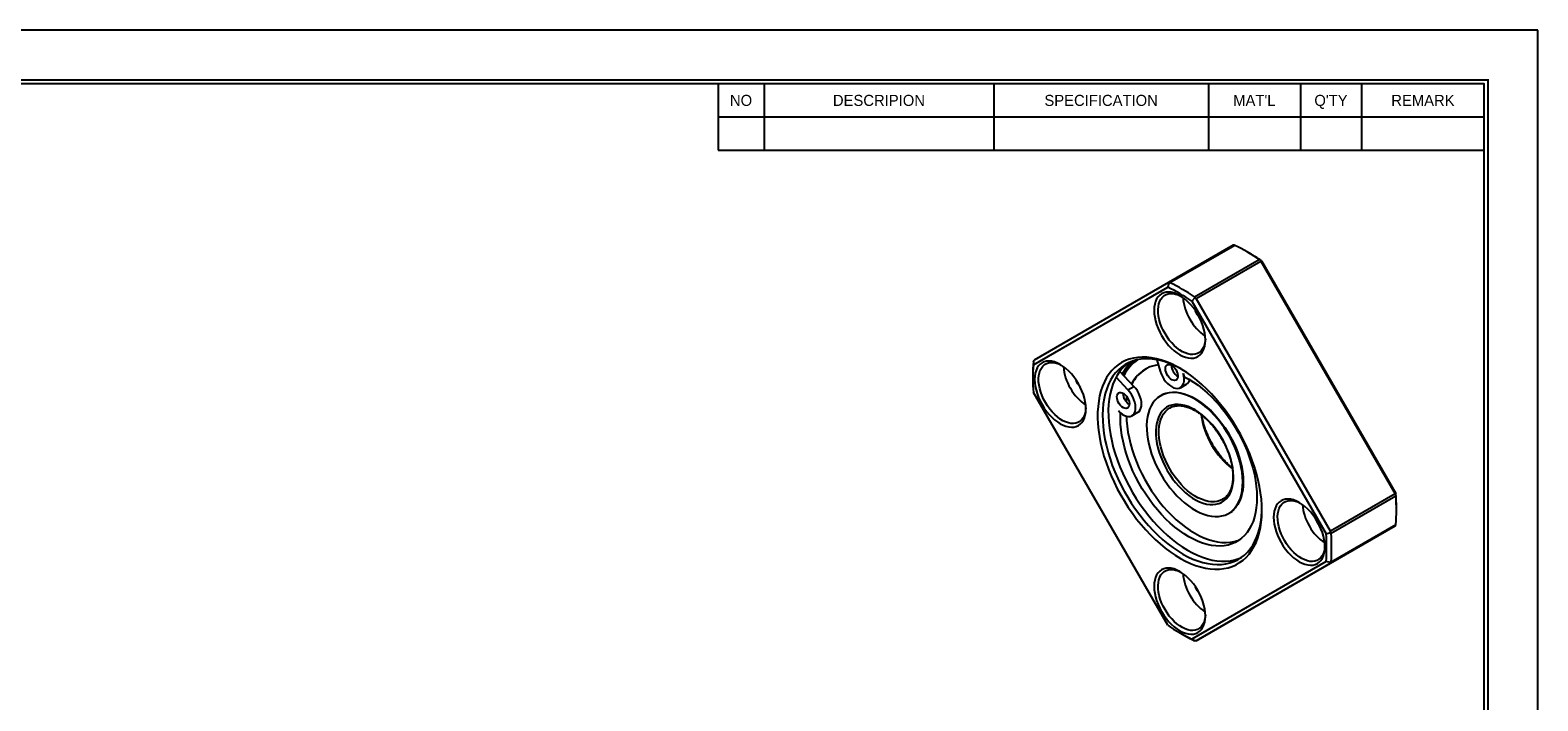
# Model space of a CAD drawing. Header units: millimetres. Extents: x 0 to 323, y 0 to 228.
# Tile 3 of 3: x 109 to 323, y 133 to 228. Entities that reach past the tile are written whole.
import ezdxf
from ezdxf.enums import TextEntityAlignment as Align

# ---------------------------------------------------------------- set-up
doc = ezdxf.new("R2010")
doc.units = ezdxf.units.MM
doc.layers.add('L1', color=7, linetype='CONTINUOUS')
doc.layers.add('OUTLINE', color=7, linetype='CONTINUOUS')

# ---------------------------------------------------------------- blocks, each defined once
blk = doc.blocks.new('표제란')
at = {"layer": 'L1', "color": 0}
for p, q in [((297, 210), (0, 210)), ((297, 0), (297, 210))]:
    blk.add_line(p, q, dxfattribs=at)
at = {"layer": 'L1'}
for p, q in [((190, 203), (190, 194.34)), ((196, 203), (196, 194.34)), ((226, 203), (226, 194.34)), ((254, 203), (254, 194.34)), ((266, 203), (266, 194.34)), ((274, 203), (274, 194.34)), ((190, 198.67), (290, 198.67)), ((190, 194.34), (290, 194.34))]:
    blk.add_line(p, q, dxfattribs=at)
at = {"layer": 'L1', "const_width": 0.25}
blk.add_lwpolyline([(290.5, 6.5), (290.5, 203.5), (10, 203.5), (10, 6.5)], close=True, dxfattribs=at)
at = {"layer": 'L1'}
blk.add_lwpolyline([(290, 7), (290, 203), (10.5, 203), (10.5, 7)], close=True, dxfattribs=at)
for s, p in [('NO', (193, 200.83)), ('DESCRIPION', (211, 200.83)), ('SPECIFICATION', (240, 200.83)), ("MAT'L", (260, 200.83)), ("Q'TY", (270, 200.83)), ('REMARK', (282, 200.83))]:
    blk.add_text(s, height=1.444, dxfattribs=at).set_placement(p, align=Align.MIDDLE_CENTER)
for tag, p in [('필렛', (179.25, 10.9)), ('모따기', (179.25, 8.3))]:
    blk.add_attdef(tag, text='', height=1.15, dxfattribs=at).set_placement(p, align=Align.MIDDLE_LEFT)
at = {"layer": 'OUTLINE', "ltscale": 0.5}
for tag, p, height in [('TITLE', (237.17, 24.41), 2.5), ('도번', (251.18, 15.64), 2.5), ('SCALE', (253.78, 9.55), 1.2), ('DATE', (277.02, 9.51), 1.2)]:
    blk.add_attdef(tag, p, '', height=height, dxfattribs=at)

msp = doc.modelspace()

# ---------------------------------------------------------------- linework, layer by layer
at = {"layer": 'OUTLINE'}
for p, q in [((279.8329, 197.8982), (270.6406, 192.5916)), ((280.0539, 197.8888), (270.8616, 192.5822)), ((279.9848, 197.9177), (279.8329, 197.8982)), ((282.1505, 196.7609), (281.7969, 196.9651)), ((274.3408, 190.5737), (283.5331, 195.8803)), ((274.5618, 190.3279), (283.7542, 195.6345)), ((283.7542, 195.6345), (283.6859, 195.7811)), ((283.7542, 195.6345), (302.8329, 162.5891)), ((283.8577, 195.6942), (302.9365, 162.6489)), ((251.4582, 180.9369), (270.537, 191.9544)), ((270.6406, 192.5916), (251.5618, 181.574)), ((270.7088, 192.5628), (270.537, 191.9544)), ((270.6406, 192.5916), (270.7088, 192.5628)), ((274.4099, 190.4262), (273.9582, 189.9794)), ((273.9582, 189.9794), (293.037, 156.934)), ((274.4099, 190.4262), (274.5618, 190.3279)), ((293.6406, 157.2825), (274.5618, 190.3279)), ((251.469, 181.4522), (251.4582, 180.9369)), ((251.469, 181.4522), (251.5618, 181.574)), ((265.7383, 177.848), (263.7255, 179.9728)), ((265.4625, 181.3048), (265.6532, 181.486)), ((268.9823, 181.6316), (269.4668, 180.0012)), ((271.065, 180.8681), (271.0974, 180.8626)), ((251.388, 179.4104), (251.388, 179.0021)), ((264.8898, 177.3581), (263.1979, 179.1441)), ((264.8898, 177.3581), (265.7383, 177.848)), ((272.3499, 177.6745), (273.1985, 178.1643)), ((272.7332, 179.678), (272.8651, 179.2341)), ((270.537, 143.9408), (251.4582, 176.9862)), ((269.6175, 176.5843), (269.5443, 176.5421)), ((269.9426, 176.7559), (269.8367, 176.7109)), ((263.8552, 174.0312), (263.5368, 174.3673)), ((263.8552, 174.0312), (263.8836, 174.0475)), ((265.4632, 173.6976), (266.3117, 174.1874)), ((302.8329, 162.5891), (293.6406, 157.2825)), ((302.9353, 162.2748), (293.7429, 156.9682)), ((302.9257, 162.4567), (302.8329, 162.5891)), ((303.0067, 160.2247), (303.0067, 160.6329)), ((279.1935, 159.8273), (279.2667, 159.8696)), ((279.4867, 159.9966), (279.725, 160.1502)), ((302.8329, 158.061), (283.7542, 147.0435)), ((293.037, 156.934), (293.6497, 157.1018)), ((293.6406, 152.7544), (302.8329, 158.061)), ((293.6497, 157.1018), (293.6406, 157.2825)), ((293.7429, 152.9505), (302.9353, 158.2571)), ((302.8329, 158.061), (302.9257, 158.1828)), ((293.037, 152.9833), (273.9582, 141.9658)), ((274.5618, 141.7369), (293.6406, 152.7544)), ((293.6497, 152.8279), (293.037, 152.9833)), ((293.6497, 152.8279), (293.6406, 152.7544)), ((283.7542, 147.0435), (274.5618, 141.7369)), ((272.2442, 142.8741), (272.5978, 142.67)), ((274.4099, 141.7174), (273.9582, 141.9658)), ((274.5618, 141.7369), (274.4099, 141.7174))]:
    msp.add_line(p, q, dxfattribs=at)
at = {"layer": 'OUTLINE', "flags": 128}
for points in [[(274.8226, 188.0441), (274.5181, 188.5341), (274.185, 188.9992), (273.8276, 189.4336), (273.4503, 189.8319), (273.0579, 190.189), (272.6553, 190.5004), (272.2476, 190.7622), (271.8399, 190.9711), (271.4373, 191.1246), (271.0449, 191.2205), (270.6676, 191.2579), (270.3102, 191.2361), (269.9771, 191.1555), (269.6726, 191.017), (269.4005, 190.8225), (269.1642, 190.5743), (268.9667, 190.2756), (268.8104, 189.9302), (268.6974, 189.5423), (268.629, 189.1169), (268.6061, 188.6593), (268.629, 188.1753), (268.6974, 187.6709), (268.8104, 187.1525), (268.9667, 186.6266), (269.1642, 186.0998), (269.4005, 185.5788), (269.6726, 185.0701), (269.9771, 184.5801), (270.3102, 184.115), (270.6676, 183.6805), (271.0449, 183.2823), (271.4373, 182.9252), (271.8399, 182.6138), (272.2476, 182.352), (272.6553, 182.143), (273.0579, 181.9896), (273.4503, 181.8936), (273.8276, 181.8563), (274.185, 181.8781), (274.5181, 181.9587), (274.8226, 182.0971), (275.0947, 182.2917), (275.331, 182.5398), (275.5285, 182.8385), (275.6848, 183.184), (275.7978, 183.5719), (275.8662, 183.9973), (275.8891, 184.4549), (275.8662, 184.9389), (275.7978, 185.4433), (275.6848, 185.9617), (275.5285, 186.4876), (275.331, 187.0143), (275.0947, 187.5354), (274.8226, 188.0441)], [(270.1554, 185.3488), (269.8957, 185.8357), (269.6717, 186.3345), (269.4863, 186.8385), (269.3421, 187.3409), (269.241, 187.8349), (269.1844, 188.3139), (269.1731, 188.7713), (269.2071, 189.201), (269.2861, 189.5971), (269.4089, 189.9543), (269.574, 190.2678), (269.7791, 190.5333), (270.0213, 190.7473), (270.2975, 190.9067), (270.6039, 191.0096), (270.9363, 191.0545), (271.2903, 191.0408), (271.6611, 190.9686), (272.0436, 190.839), (272.3924, 190.6753)], [(274.766, 188.0107), (274.5786, 188.3722), (274.4921, 188.5728)], [(275.1156, 187.4927), (274.9854, 187.6677), (274.766, 188.0107)], [(275.8863, 184.6243), (275.8537, 184.2397), (275.7747, 183.8436), (275.6518, 183.4864), (275.4868, 183.1729), (275.2817, 182.9074), (275.0395, 182.6934), (274.7633, 182.5339), (274.4569, 182.4311), (274.1245, 182.3862), (273.7705, 182.3999), (273.3997, 182.4721), (273.0172, 182.6017), (272.6281, 182.787), (272.2377, 183.0255), (271.8512, 183.314), (271.4739, 183.6485), (271.1109, 184.0246), (270.7671, 184.4371), (270.4472, 184.8805), (270.1554, 185.3488)], [(263.9976, 181.2495), (263.5007, 180.9257), (263.0376, 180.5478), (262.6101, 180.1174), (262.2199, 179.6361), (261.8685, 179.1057), (261.5573, 178.5284), (261.2874, 177.9062), (261.0599, 177.2418), (260.8757, 176.5375), (260.7356, 175.7962), (260.6399, 175.0208), (260.5892, 174.2141), (260.5835, 173.3794), (260.623, 172.5198), (260.7074, 171.6387), (260.8366, 170.7396), (261.0098, 169.8258), (261.2265, 168.9009), (261.4859, 167.9685), (261.7869, 167.0322), (262.1284, 166.0956), (262.509, 165.1624), (262.9273, 164.2361), (263.3816, 163.3204), (263.8703, 162.4187), (264.3914, 161.5347), (264.9428, 160.6716), (265.5225, 159.8328), (266.1283, 159.0216), (266.7577, 158.2411), (267.4083, 157.4944), (268.0777, 156.7843), (268.7632, 156.1135), (269.4622, 155.4847), (270.172, 154.9003), (270.8898, 154.3626), (271.6128, 153.8736), (272.3383, 153.4352), (273.0635, 153.0492), (273.7855, 152.7169), (274.5015, 152.4398), (275.2089, 152.2189), (275.9047, 152.0549), (276.5864, 151.9487), (277.2514, 151.9005), (277.897, 151.9106), (278.5207, 151.9789), (279.1201, 152.1052), (279.693, 152.2889), (280.237, 152.5294), (280.7502, 152.8258), (281.2304, 153.1768), (281.6759, 153.5811), (282.085, 154.0372), (282.4559, 154.5433), (282.7874, 155.0974), (283.0781, 155.6975), (283.3269, 156.3411), (283.5328, 157.0257), (283.6951, 157.7489), (283.8131, 158.5076), (283.8863, 159.2991), (283.9145, 160.1202), (283.8976, 160.9677), (283.8356, 161.8385), (283.7288, 162.729), (283.5775, 163.6359), (283.3824, 164.5557), (283.1443, 165.4848), (282.864, 166.4196), (282.5426, 167.3565), (282.1813, 168.2919), (281.7817, 169.2221), (281.3451, 170.1435), (280.8734, 171.0526), (280.3683, 171.9459), (279.8318, 172.8199), (279.2659, 173.6713), (278.6729, 174.4967), (278.055, 175.2929), (277.4147, 176.0569), (276.7544, 176.7856), (276.0766, 177.4764), (275.384, 178.1265), (274.6793, 178.7334), (273.9652, 179.2947), (273.2444, 179.8083), (272.5198, 180.2723), (271.7941, 180.6847), (271.0702, 181.044), (270.3508, 181.3488), (269.6388, 181.598), (268.9368, 181.7905), (268.2477, 181.9256), (267.574, 182.0029), (266.9185, 182.0219), (266.2835, 181.9827), (265.6716, 181.8854), (265.0852, 181.7303), (264.5265, 181.5181), (263.9976, 181.2495)], [(257.852, 178.244), (257.5475, 178.734), (257.2145, 179.1991), (256.857, 179.6336), (256.4798, 180.0318), (256.0874, 180.3889), (255.6848, 180.7003), (255.277, 180.9621), (254.8693, 181.1711), (254.4667, 181.3245), (254.0743, 181.4205), (253.697, 181.4578), (253.3396, 181.436), (253.0066, 181.3554), (252.7021, 181.217), (252.43, 181.0224), (252.1937, 180.7743), (251.9961, 180.4756), (251.8399, 180.1301), (251.7268, 179.7422), (251.6584, 179.3168), (251.6355, 178.8592), (251.6584, 178.3752), (251.7268, 177.8708), (251.8399, 177.3524), (251.9961, 176.8265), (252.1937, 176.2997), (252.43, 175.7787), (252.7021, 175.27), (253.0066, 174.78), (253.3396, 174.3149), (253.697, 173.8804), (254.0743, 173.4822), (254.4667, 173.1251), (254.8693, 172.8137), (255.277, 172.5519), (255.6848, 172.343), (256.0874, 172.1895), (256.4798, 172.0935), (256.857, 172.0562), (257.2145, 172.078), (257.5475, 172.1586), (257.852, 172.297), (258.1241, 172.4916), (258.3604, 172.7398), (258.558, 173.0384), (258.7142, 173.3839), (258.8273, 173.7718), (258.8957, 174.1972), (258.9186, 174.6548), (258.8957, 175.1388), (258.8273, 175.6432), (258.7142, 176.1616), (258.558, 176.6875), (258.3604, 177.2143), (258.1241, 177.7353), (257.852, 178.244)], [(253.1848, 175.5488), (252.9252, 176.0356), (252.7011, 176.5344), (252.5158, 177.0384), (252.3716, 177.5408), (252.2705, 178.0349), (252.2139, 178.5138), (252.2025, 178.9712), (252.2365, 179.4009), (252.3155, 179.797), (252.4384, 180.1542), (252.6034, 180.4677), (252.8085, 180.7332), (253.0508, 180.9472), (253.3269, 181.1067), (253.6333, 181.2095), (253.9658, 181.2544), (254.3198, 181.2407), (254.6905, 181.1685), (255.073, 181.0389), (255.4218, 180.8752)], [(272.4276, 180.3275), (272.1525, 180.4776), (271.4364, 180.8318), (270.725, 181.1311), (270.0212, 181.374), (269.3277, 181.5598), (268.6474, 181.6876), (267.9831, 181.7569), (267.3373, 181.7674), (266.7127, 181.7192), (266.1119, 181.6123), (265.5372, 181.4473), (264.9909, 181.2247), (264.4752, 180.9456), (263.9923, 180.6109), (263.5441, 180.2221), (263.1323, 179.7807), (262.7586, 179.2885), (262.4246, 178.7475), (262.1316, 178.1599), (261.8807, 177.528), (261.673, 176.8543), (261.5092, 176.1416), (261.3902, 175.3928), (261.3163, 174.6109), (261.2878, 173.7989), (261.3049, 172.9603), (261.3675, 172.0983), (261.4753, 171.2164), (261.6279, 170.3182), (261.8247, 169.4073), (262.0649, 168.4874), (262.3475, 167.5622), (262.6714, 166.6353), (263.0352, 165.7106), (263.4376, 164.7918), (263.8769, 163.8825), (264.3514, 162.9864), (264.859, 162.1071), (265.3978, 161.2482), (265.9657, 160.4131), (266.5602, 159.6052), (267.1791, 158.8277), (267.8198, 158.0838), (268.4797, 157.3765), (269.1563, 156.7086), (269.8467, 156.0828), (270.5482, 155.5016), (271.258, 154.9673), (271.9732, 154.4822), (272.6909, 154.0482), (273.4083, 153.6669), (274.1224, 153.34), (274.8304, 153.0688), (275.5294, 152.8543), (276.2166, 152.6975), (276.8892, 152.5989), (277.5446, 152.5589), (278.1801, 152.5778), (278.7931, 152.6554), (279.3812, 152.7914), (279.942, 152.9853), (280.4732, 153.2363), (280.9728, 153.5433), (281.4386, 153.9052), (281.8688, 154.3205), (282.2617, 154.7876), (282.6157, 155.3044), (282.9294, 155.869), (283.2015, 156.4791), (283.431, 157.1322), (283.6168, 157.8258), (283.7582, 158.5569), (283.8548, 159.3226), (283.906, 160.12), (283.9135, 160.4312)], [(265.0187, 181.2378), (264.923, 181.1691), (264.466, 180.7937), (264.0449, 180.3653), (263.6616, 179.8857), (263.3175, 179.3567), (263.0141, 178.7805), (262.7526, 178.1594), (262.534, 177.4959), (262.3592, 176.7927), (262.2289, 176.0527), (262.1437, 175.2787), (262.1038, 174.474), (262.1095, 173.6417), (262.1607, 172.7852), (262.2573, 171.908), (262.3987, 171.0135), (262.5845, 170.1055), (262.814, 169.1875), (263.0861, 168.2632), (263.3997, 167.3364), (263.7538, 166.4108), (264.1467, 165.4902), (264.5769, 164.5781), (265.0427, 163.6784), (265.5423, 162.7946), (266.0735, 161.9303), (266.6343, 161.0889), (267.2224, 160.2739), (267.8354, 159.4885), (268.4709, 158.7359), (269.1263, 158.0192), (269.7989, 157.3412), (270.4861, 156.7046), (271.1851, 156.112), (271.8931, 155.5658), (272.6072, 155.0682), (273.3246, 154.6212), (274.0423, 154.2266), (274.7575, 153.886), (275.4673, 153.6007), (276.1688, 153.372), (276.8592, 153.2007), (277.5358, 153.0875), (278.1957, 153.0328), (278.8364, 153.037), (279.4553, 153.0999), (280.0498, 153.2214), (280.6177, 153.4008), (280.9968, 153.5601)], [(269.4668, 180.0012), (269.6004, 179.6243), (269.775, 179.2533), (269.9856, 178.8983), (270.2267, 178.5689), (270.4916, 178.2742), (270.7731, 178.0222), (271.0635, 177.8198), (271.3549, 177.6724), (271.6393, 177.5842), (271.9091, 177.5575), (272.1567, 177.5931), (272.3756, 177.6899), (272.5596, 177.8454), (272.7039, 178.0553), (272.8044, 178.3138), (272.8584, 178.614), (272.8644, 178.9475), (272.8223, 179.3055), (272.7332, 179.678)], [(271.725, 180.2005), (271.8523, 179.9411), (271.939, 179.6763), (271.9805, 179.4202), (271.9746, 179.1868), (271.9215, 178.9886), (271.8241, 178.8362), (271.6876, 178.7379), (271.5195, 178.699), (271.3288, 178.7216), (271.1257, 178.8045), (270.9213, 178.9432), (270.7265, 179.1302), (270.5518, 179.3554), (270.4067, 179.6068), (270.299, 179.8707), (270.2344, 180.1329), (270.2165, 180.3793), (270.2463, 180.5966), (270.322, 180.7731), (270.4397, 180.8993), (270.5931, 180.9684), (270.7737, 180.9766), (270.9719, 180.9235), (271.1771, 180.8119), (271.378, 180.648), (271.564, 180.4404), (271.725, 180.2005)], [(257.7954, 178.2106), (257.6081, 178.5721), (257.5215, 178.7727)], [(258.145, 177.6926), (258.0148, 177.8676), (257.7954, 178.2106)], [(272.8651, 179.2341), (273.5261, 178.8782), (274.187, 178.4702), (274.8448, 178.0119), (275.4964, 177.5056), (276.1388, 176.9535), (276.7691, 176.3583), (277.3841, 175.7227), (277.9812, 175.0497), (278.5575, 174.3425), (279.1103, 173.6042), (279.6371, 172.8384), (280.1354, 172.0487), (280.6028, 171.2386), (281.0372, 170.4121), (281.4366, 169.5729), (281.7991, 168.7249), (282.1231, 167.8721), (282.4069, 167.0185), (282.6493, 166.1681), (282.8492, 165.3247), (283.0056, 164.4925), (283.1178, 163.6751), (283.1853, 162.8765), (283.2078, 162.1003), (283.1851, 161.3502), (283.1173, 160.6297), (283.0049, 159.9421), (282.8482, 159.2906), (282.6481, 158.6783), (282.4054, 158.108), (282.1213, 157.5823), (281.7972, 157.1038), (281.4344, 156.6747), (281.0348, 156.2969), (280.6002, 155.9723), (280.1326, 155.7022), (279.6342, 155.4881), (279.1072, 155.3308), (278.5543, 155.2312), (277.9779, 155.1896), (277.3807, 155.2063), (276.7655, 155.2812), (276.1352, 155.414), (275.4927, 155.604), (274.841, 155.8503), (274.1832, 156.1518), (273.5223, 156.5072), (272.8614, 156.9146), (272.2035, 157.3723), (271.5518, 157.8781), (270.9092, 158.4297), (270.2788, 159.0244), (269.6636, 159.6596), (269.0663, 160.3321), (268.4897, 161.039), (267.9366, 161.777), (267.4096, 162.5424), (266.911, 163.3319), (266.4432, 164.1418), (266.0083, 164.9682), (265.6085, 165.8073), (265.2456, 166.6552), (264.9212, 167.5079), (264.6369, 168.3615), (264.394, 169.212), (264.1936, 170.0554), (264.0367, 170.8879), (263.924, 171.7054), (263.856, 172.5043), (263.833, 173.2807), (263.8552, 174.0312)], [(266.3117, 174.1874), (266.479, 174.3142), (266.6336, 174.5109), (266.7453, 174.7579), (266.8111, 175.0484), (266.8292, 175.3744), (266.7991, 175.7272), (266.7216, 176.097), (266.5988, 176.4737), (266.4341, 176.8472), (266.232, 177.2072), (265.9979, 177.5438), (265.7383, 177.848)], [(258.9157, 174.8229), (258.8831, 174.4396), (258.8041, 174.0435), (258.6813, 173.6863), (258.5162, 173.3728), (258.3112, 173.1073), (258.0689, 172.8933), (257.7927, 172.7338), (257.4863, 172.631), (257.1539, 172.5861), (256.7999, 172.5998), (256.4291, 172.672), (256.0466, 172.8016), (255.6575, 172.9869), (255.2671, 173.2254), (254.8806, 173.5139), (254.5033, 173.8484), (254.1404, 174.2245), (253.7966, 174.6371), (253.4766, 175.0805), (253.1848, 175.5488)], [(264.8383, 176.2236), (264.9656, 175.9642), (265.0523, 175.6994), (265.0938, 175.4433), (265.0879, 175.2099), (265.0347, 175.0117), (264.9373, 174.8593), (264.8009, 174.761), (264.6328, 174.7221), (264.4421, 174.7447), (264.239, 174.8276), (264.0346, 174.9663), (263.8398, 175.1533), (263.6651, 175.3785), (263.52, 175.6299), (263.4122, 175.8938), (263.3477, 176.156), (263.3298, 176.4024), (263.3595, 176.6197), (263.4353, 176.7962), (263.553, 176.9224), (263.7063, 176.9915), (263.887, 176.9996), (264.0852, 176.9465), (264.2903, 176.835), (264.4913, 176.6711), (264.6773, 176.4635), (264.8383, 176.2236)], [(263.5368, 174.3673), (263.8149, 174.1039), (264.1038, 173.8885), (264.3957, 173.727), (264.6826, 173.6237), (264.9567, 173.5815), (265.2106, 173.6015), (265.4372, 173.6832), (265.6305, 173.8243), (265.7851, 174.0211), (265.8968, 174.2681), (265.9626, 174.5585), (265.9807, 174.8846), (265.9506, 175.2373), (265.8731, 175.6071), (265.7503, 175.9839), (265.5856, 176.3573), (265.3835, 176.7173), (265.1494, 177.054), (264.8898, 177.3581)], [(264.6097, 175.7365), (264.7257, 176.3357), (264.7366, 176.3832)], [(264.6658, 175.6687), (264.6698, 175.6948), (264.7842, 176.3124)], [(269.5439, 165.3984), (269.9533, 164.7265), (270.392, 164.0776), (270.8572, 163.456), (271.3457, 162.8659), (271.8544, 162.3112), (272.3798, 161.7956), (272.9185, 161.3225), (273.4668, 160.8951), (274.0211, 160.5162), (274.5777, 160.1883), (275.1329, 159.9136), (275.6831, 159.694), (276.2245, 159.5308), (276.7535, 159.4253), (277.2667, 159.3781), (277.7606, 159.3894), (278.2319, 159.4593), (278.6776, 159.5873), (279.0945, 159.7725), (279.48, 160.0136), (279.8315, 160.3092), (280.1466, 160.6571), (280.4233, 161.0552), (280.6597, 161.5007), (280.8542, 161.9906), (281.0056, 162.5218), (281.1128, 163.0907), (281.1751, 163.6935), (281.1922, 164.3261), (281.1638, 164.9845), (281.0902, 165.6641), (280.9719, 166.3605), (280.8096, 167.0691), (280.6045, 167.7851), (280.3578, 168.5037), (280.0714, 169.2202), (279.7469, 169.9298), (279.3867, 170.6278), (278.9931, 171.3096), (278.5687, 171.9706), (278.1164, 172.6063), (277.6391, 173.2127), (277.1401, 173.7855), (276.6226, 174.3211), (276.0901, 174.8159), (275.5462, 175.2665), (274.9944, 175.6701), (274.4385, 176.0237), (273.8821, 176.3253), (273.329, 176.5726), (272.7828, 176.7642), (272.2471, 176.8986), (271.7255, 176.9751), (271.2216, 176.993), (270.7386, 176.9523), (270.2797, 176.8533), (269.8481, 176.6966), (269.4465, 176.4833), (269.0777, 176.2147), (268.7441, 175.8927), (268.448, 175.5194), (268.1912, 175.0973), (267.9756, 174.6292), (267.8025, 174.1182), (267.6731, 173.5677), (267.5882, 172.9814), (267.5485, 172.3631), (267.5542, 171.7171), (267.6052, 171.0475), (267.7013, 170.3589), (267.8417, 169.6559), (268.0255, 168.943), (268.2516, 168.2251), (268.5184, 167.5069), (268.8241, 166.7933), (269.1667, 166.0889), (269.5439, 165.3984)], [(269.6175, 176.5843), (269.9212, 176.7389), (270.3529, 176.8956), (270.8117, 176.9946), (271.2948, 177.0353), (271.7987, 177.0173), (272.3203, 176.9409), (272.8559, 176.8064), (273.4022, 176.6149), (273.9553, 176.3675), (274.5117, 176.066), (275.0676, 175.7123), (275.6194, 175.3088), (276.1633, 174.8582), (276.6958, 174.3634), (277.2133, 173.8278), (277.7123, 173.2549), (278.1896, 172.6486), (278.6419, 172.0128), (279.0663, 171.3518), (279.4599, 170.6701), (279.8201, 169.9721), (280.1445, 169.2625), (280.431, 168.5459), (280.6776, 167.8273), (280.8828, 167.1113), (281.045, 166.4028), (281.1634, 165.7064), (281.237, 165.0267), (281.2653, 164.3684), (281.2483, 163.7357), (281.186, 163.1329), (281.0788, 162.5641), (280.9274, 162.0329), (280.7329, 161.5429), (280.4965, 161.0974), (280.2198, 160.6994), (279.9047, 160.3514), (279.5532, 160.0559), (279.2667, 159.8696)], [(264.6825, 173.6237), (264.7045, 172.9941), (264.7725, 172.1953), (264.8852, 171.3777), (265.0421, 170.5453), (265.2425, 169.7018), (265.4854, 168.8513), (265.7697, 167.9977), (266.0941, 167.145), (266.4571, 166.2971), (266.8569, 165.458), (267.2917, 164.6316), (267.7595, 163.8218), (268.2581, 163.0323), (268.7852, 162.2668), (269.3383, 161.5289), (269.9148, 160.822), (270.5121, 160.1494), (271.1274, 159.5143), (271.7578, 158.9195), (272.4003, 158.368), (273.052, 157.8622), (273.7099, 157.4045), (274.3708, 156.997), (275.0317, 156.6417), (275.6896, 156.3402), (276.3412, 156.0938), (276.9837, 155.9038), (277.614, 155.7711), (278.2292, 155.6962), (278.8264, 155.6794), (279.4028, 155.721), (279.9558, 155.8207), (280.4827, 155.9779), (280.781, 156.0977)], [(270.4689, 165.9326), (270.8397, 165.3276), (271.2398, 164.7464), (271.6658, 164.1936), (272.1141, 163.6739), (272.5812, 163.1916), (273.0631, 162.7506), (273.5558, 162.3547), (274.0552, 162.0071), (274.5572, 161.7107), (275.0577, 161.4679), (275.5525, 161.2808), (276.0374, 161.1509), (276.5086, 161.0793), (276.962, 161.0666), (277.3939, 161.1128), (277.8007, 161.2176), (278.1791, 161.3802), (278.526, 161.5992), (278.8384, 161.8727), (279.1137, 162.1985), (279.3498, 162.5739), (279.5445, 162.9959), (279.6964, 163.4608), (279.8042, 163.9649), (279.8669, 164.5039), (279.884, 165.0734), (279.8554, 165.6687), (279.7814, 166.2849), (279.6625, 166.9168), (279.4998, 167.5592), (279.2946, 168.2068), (279.0485, 168.8542), (278.7637, 169.4961), (278.4424, 170.1271), (278.0874, 170.742), (277.7016, 171.3357), (277.2881, 171.9033), (276.8505, 172.4401), (276.3923, 172.9416), (275.9173, 173.4037), (275.4295, 173.8226), (274.933, 174.1947), (274.4317, 174.5171), (273.9299, 174.787), (273.4318, 175.0021), (272.9414, 175.1608), (272.4629, 175.2617), (272.0001, 175.3039), (271.557, 175.2871), (271.1372, 175.2115), (270.7442, 175.0777), (270.3812, 174.8867), (270.0512, 174.6402), (269.757, 174.3402), (269.5011, 173.9892), (269.2854, 173.5901), (269.1119, 173.1462), (268.982, 172.6612), (268.8967, 172.1392), (268.8567, 171.5843), (268.8624, 171.0013), (268.9138, 170.3949), (269.0103, 169.7702), (269.1513, 169.1324), (269.3354, 168.4867), (269.5613, 167.8386), (269.8271, 167.1933), (270.1304, 166.5562), (270.4689, 165.9326)], [(270.8311, 166.1416), (270.501, 166.7502), (270.2058, 167.372), (269.948, 168.0018), (269.7296, 168.6342), (269.5527, 169.2638), (269.4186, 169.8853), (269.3286, 170.4933), (269.2834, 171.0826), (269.2834, 171.6483), (269.3286, 172.1854), (269.4186, 172.6895), (269.5527, 173.1562), (269.7296, 173.5815), (269.948, 173.9618), (270.2058, 174.2939), (270.501, 174.5749), (270.8214, 174.7967)], [(278.3406, 161.8176), (278.3311, 161.812), (277.9691, 161.6399), (277.5781, 161.5247), (277.1617, 161.4673), (276.7232, 161.4683), (276.2664, 161.5277), (275.7953, 161.6449), (275.3137, 161.8189), (274.826, 162.0483), (274.3361, 162.3311), (273.8484, 162.6648), (273.3669, 163.0467), (272.8957, 163.4735), (272.4389, 163.9415), (272.0004, 164.4468), (271.584, 164.985), (271.1931, 165.5516), (270.8311, 166.1416)], [(291.7931, 158.6502), (291.4886, 159.1402), (291.1556, 159.6053), (290.7982, 160.0398), (290.4209, 160.438), (290.0285, 160.7951), (289.6259, 161.1065), (289.2182, 161.3683), (288.8104, 161.5773), (288.4078, 161.7307), (288.0154, 161.8267), (287.6382, 161.864), (287.2808, 161.8422), (286.9477, 161.7616), (286.6432, 161.6232), (286.3711, 161.4286), (286.1348, 161.1805), (285.9373, 160.8818), (285.781, 160.5363), (285.6679, 160.1484), (285.5995, 159.723), (285.5766, 159.2654), (285.5995, 158.7814), (285.6679, 158.277), (285.781, 157.7586), (285.9373, 157.2327), (286.1348, 156.706), (286.3711, 156.1849), (286.6432, 155.6762), (286.9477, 155.1862), (287.2808, 154.7211), (287.6382, 154.2866), (288.0154, 153.8884), (288.4078, 153.5313), (288.8104, 153.2199), (289.2182, 152.9581), (289.6259, 152.7492), (290.0285, 152.5957), (290.4209, 152.4998), (290.7982, 152.4624), (291.1556, 152.4842), (291.4886, 152.5648), (291.7931, 152.7033), (292.0652, 152.8978), (292.3015, 153.146), (292.4991, 153.4446), (292.6554, 153.7901), (292.7684, 154.178), (292.8368, 154.6034), (292.8597, 155.061), (292.8368, 155.545), (292.7684, 156.0494), (292.6554, 156.5678), (292.4991, 157.0937), (292.3015, 157.6205), (292.0652, 158.1415), (291.7931, 158.6502)], [(287.126, 155.955), (286.8663, 156.4418), (286.6423, 156.9406), (286.4569, 157.4446), (286.3127, 157.947), (286.2116, 158.4411), (286.155, 158.92), (286.1436, 159.3774), (286.1777, 159.8071), (286.2566, 160.2032), (286.3795, 160.5604), (286.5446, 160.8739), (286.7496, 161.1394), (286.9919, 161.3534), (287.2681, 161.5129), (287.5744, 161.6157), (287.9069, 161.6606), (288.2609, 161.6469), (288.6316, 161.5747), (289.0142, 161.4451), (289.3657, 161.28)], [(291.7365, 158.6168), (291.5492, 158.9783), (291.4626, 159.1789)], [(292.0862, 158.0988), (291.9559, 158.2738), (291.7365, 158.6168)], [(292.8569, 155.2291), (292.8242, 154.8458), (292.7453, 154.4497), (292.6224, 154.0925), (292.4573, 153.779), (292.2523, 153.5135), (292.01, 153.2995), (291.7338, 153.1401), (291.4275, 153.0372), (291.095, 152.9923), (290.741, 153.006), (290.3703, 153.0782), (289.9877, 153.2078), (289.5986, 153.3931), (289.2082, 153.6316), (288.8218, 153.9201), (288.4445, 154.2546), (288.0815, 154.6307), (287.7377, 155.0433), (287.4177, 155.4867), (287.126, 155.955)], [(274.8226, 148.8501), (274.5181, 149.3401), (274.185, 149.8053), (273.8276, 150.2397), (273.4503, 150.6379), (273.0579, 150.995), (272.6553, 151.3064), (272.2476, 151.5682), (271.8399, 151.7772), (271.4373, 151.9306), (271.0449, 152.0266), (270.6676, 152.0639), (270.3102, 152.0421), (269.9771, 151.9615), (269.6726, 151.8231), (269.4005, 151.6286), (269.1642, 151.3804), (268.9667, 151.0817), (268.8104, 150.7362), (268.6974, 150.3484), (268.629, 149.9229), (268.6061, 149.4653), (268.629, 148.9813), (268.6974, 148.4769), (268.8104, 147.9585), (268.9667, 147.4326), (269.1642, 146.9059), (269.4005, 146.3849), (269.6726, 145.8762), (269.9771, 145.3861), (270.3102, 144.921), (270.6676, 144.4866), (271.0449, 144.0883), (271.4373, 143.7312), (271.8399, 143.4198), (272.2476, 143.158), (272.6553, 142.9491), (273.0579, 142.7957), (273.4503, 142.6997), (273.8276, 142.6623), (274.185, 142.6841), (274.5181, 142.7647), (274.8226, 142.9032), (275.0947, 143.0977), (275.331, 143.3459), (275.5285, 143.6446), (275.6848, 143.99), (275.7978, 144.3779), (275.8662, 144.8033), (275.8891, 145.2609), (275.8662, 145.745), (275.7978, 146.2493), (275.6848, 146.7677), (275.5285, 147.2936), (275.331, 147.8204), (275.0947, 148.3414), (274.8226, 148.8501)], [(270.1554, 146.1549), (269.8957, 146.6417), (269.6717, 147.1405), (269.4863, 147.6445), (269.3421, 148.1469), (269.241, 148.641), (269.1844, 149.1199), (269.1731, 149.5773), (269.2071, 150.007), (269.2861, 150.4031), (269.4089, 150.7603), (269.574, 151.0738), (269.7791, 151.3393), (270.0213, 151.5533), (270.2975, 151.7128), (270.6039, 151.8157), (270.9363, 151.8605), (271.2903, 151.8468), (271.6611, 151.7746), (272.0436, 151.645), (272.3924, 151.4814)], [(274.766, 148.8167), (274.5786, 149.1782), (274.4921, 149.3789)], [(275.1156, 148.2987), (274.9854, 148.4737), (274.766, 148.8167)], [(275.8863, 145.429), (275.8537, 145.0458), (275.7747, 144.6496), (275.6518, 144.2924), (275.4868, 143.9789), (275.2817, 143.7134), (275.0395, 143.4995), (274.7633, 143.34), (274.4569, 143.2371), (274.1245, 143.1922), (273.7705, 143.206), (273.3997, 143.2781), (273.0172, 143.4077), (272.6281, 143.5931), (272.2377, 143.8316), (271.8512, 144.12), (271.4739, 144.4546), (271.1109, 144.8306), (270.7671, 145.2432), (270.4472, 145.6866), (270.1554, 146.1549)]]:
    msp.add_lwpolyline(points, dxfattribs=at)
at = {"layer": 'OUTLINE'}
for centre, radius, start, end in [((267.7021, 172.4748), 28.2567, 55.926297, 64.07908), ((267.3645, 171.1966), 29.5324, 56.049225, 59.955648), ((258.391, 166.964), 27.7857, 55.926228, 64.079148), ((258.5098, 167.1682), 28.2566, 55.926286, 64.079083), ((279.5436, 190.944), 6.8473, 184.064908, 211.269256), ((279.849, 190.8215), 7.0496, 209.129039, 235.531911), ((277.948, 179.431), 26.56, 175.7962, 180.044409), ((279.1804, 178.9616), 27.7925, 175.924202, 184.075798), ((262.573, 181.1439), 6.8473, 184.064908, 211.269256), ((269.6578, 176.7673), 6.2365, 131.386144, 153.149931), ((269.5579, 176.7377), 5.8923, 123.43726, 153.388631), ((269.8306, 176.0206), 4.938, 97.400579, 153.762156), ((270.0853, 175.9065), 5.1719, 121.19876, 154.060115), ((272.9514, 180.909), 1.8868, 181.240704, 239.128591), ((272.6298, 179.0497), 1.0523, 302.710879, 346.490595), ((262.8784, 181.0214), 7.0496, 209.129039, 235.531911), ((266.041, 176.9178), 1.8625, 180.468102, 239.526521), ((286.7753, 175.4644), 11.6115, 188.059106, 210.50304), ((286.7032, 175.1382), 11.3864, 209.272891, 232.165292), ((296.5142, 161.5501), 6.8473, 184.064908, 211.269256), ((274.7432, 160.266), 28.2635, 355.92427, 4.075727), ((273.6643, 160.6195), 29.3425, 0.026229, 3.965893), ((296.8195, 161.4276), 7.0496, 209.129039, 235.531911), ((265.3148, 154.9587), 27.7925, 355.924202, 4.075798), ((265.5509, 154.9594), 28.2635, 355.924259, 4.075732), ((279.5436, 151.7501), 6.8473, 184.064908, 211.269256), ((279.849, 151.6275), 7.0496, 209.129039, 235.531911), ((286.1042, 166.9562), 27.7857, 235.926229, 244.079148), ((285.9675, 165.7918), 26.7089, 239.962164, 244.194864)]:
    msp.add_arc(centre, radius, start, end, dxfattribs=at)
for centre, major_axis, ratio, start_param, end_param in [((-585818.605, -337910.5376), (586117.3926, 338092.8054), 0.00657789, 0.00428908, 0.00432528), ((-587149.4168, -338678.1959), (587448.2044, 338860.4638), 0.00657044, 6.27887001, 6.27890617)]:
    msp.add_ellipse(centre, major_axis=major_axis, ratio=ratio, start_param=start_param, end_param=end_param, dxfattribs=at)
for points in [[(280.0539, 197.8888), (280.031, 197.8985), (280.0079, 197.9081), (279.9848, 197.9177)], [(283.6859, 195.7811), (283.635, 195.8142), (283.5841, 195.8473), (283.5331, 195.8803)], [(270.7088, 192.5628), (270.7597, 192.5692), (270.8106, 192.5757), (270.8616, 192.5822)], [(274.3408, 190.5737), (274.3637, 190.5245), (274.3868, 190.4753), (274.4099, 190.4262)], [(251.4594, 181.3779), (251.4625, 181.4026), (251.4657, 181.4274), (251.469, 181.4522)], [(302.9353, 162.2748), (302.9322, 162.3355), (302.929, 162.3961), (302.9257, 162.4567)], [(293.6497, 157.1018), (293.6807, 157.0572), (293.7118, 157.0126), (293.7429, 156.9682)], [(302.9257, 158.1828), (302.929, 158.2077), (302.9322, 158.2324), (302.9353, 158.2571)], [(293.7429, 152.9505), (293.7118, 152.9096), (293.6807, 152.8688), (293.6497, 152.8279)], [(274.4099, 141.7174), (274.3868, 141.727), (274.3637, 141.7366), (274.3408, 141.7463)]]:
    msp.add_open_spline(points, degree=3, dxfattribs=at)
for points, knots in [([(265.4258, 181.2682), (265.3432, 181.1869), (265.1238, 180.9709), (264.8048, 180.5703), (264.4716, 180.0679), (264.2608, 179.7099), (264.1715, 179.5103), (264.1689, 179.5046)], [0, 0, 0, 0, 0.16582227, 0.44043621, 0.71579625, 0.99197428, 1, 1, 1, 1]), ([(270.8256, 174.7912), (270.8698, 174.8189), (271.0167, 174.9108), (271.296, 175.0144), (271.6603, 175.1023), (272.049, 175.1356), (272.4562, 175.118), (272.8792, 175.0492), (273.3151, 174.9301), (273.761, 174.7614), (274.2137, 174.5442), (274.6699, 174.2799), (275.1261, 173.97), (275.5786, 173.6168), (276.024, 173.2229), (276.4586, 172.791), (276.879, 172.3245), (277.2818, 171.8267), (277.6638, 171.3017), (278.022, 170.7534), (278.3535, 170.186), (278.6558, 169.604), (278.9265, 169.012), (279.1635, 168.4146), (279.3651, 167.8165), (279.5297, 167.2224), (279.6563, 166.6371), (279.7441, 166.0652), (279.7925, 165.5112), (279.8016, 164.9795), (279.7717, 164.4742), (279.7034, 163.9992), (279.5977, 163.558), (279.456, 163.1536), (279.2795, 162.7886), (279.0699, 162.4644), (278.8268, 162.1846), (278.5835, 161.9672), (278.409, 161.8646), (278.3369, 161.8223)], [0, 0, 0, 0, 0.01238442, 0.04114517, 0.0697963, 0.09816665, 0.12622114, 0.15401425, 0.18162847, 0.20913813, 0.23659782, 0.26404314, 0.2914899, 0.31895129, 0.34643347, 0.37393789, 0.40146317, 0.42900632, 0.45656349, 0.48413038, 0.51170247, 0.53927515, 0.56684232, 0.59439911, 0.62194084, 0.64946293, 0.67696115, 0.704432, 0.73187342, 0.75928593, 0.78667451, 0.81405132, 0.84143153, 0.86884755, 0.89635131, 0.92401492, 0.95192311, 0.98014635, 1, 1, 1, 1]), ([(279.703, 166.2928), (279.6628, 166.3233), (279.4713, 166.4684), (279.1349, 166.7695), (278.6983, 167.1941), (278.276, 167.6571), (277.8707, 168.1508), (277.4859, 168.6726), (277.1565, 169.1698), (276.9017, 169.5931), (276.6603, 170.0241), (276.4093, 170.515), (276.1429, 171.1079), (275.9104, 171.7056), (275.7131, 172.3036), (275.555, 172.8961), (275.4494, 173.3801), (275.4114, 173.6593), (275.3991, 173.7492)], [0, 0, 0, 0, 0.01899325, 0.0902805, 0.16162545, 0.23302525, 0.30447257, 0.37595764, 0.4474694, 0.49996491, 0.53743373, 0.60894554, 0.68045784, 0.75194166, 0.82338483, 0.8947756, 0.96610313, 1, 1, 1, 1])]:
    msp.add_open_spline(points, degree=3, knots=knots, dxfattribs=at)

# ---------------------------------------------------------------- block references
at = {"layer": 'OUTLINE', "xscale": 1.08785369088, "yscale": 1.08785369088, "zscale": 1.08785369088}
msp.add_blockref('표제란', (0, 0), dxfattribs=at)

doc.saveas('drawing.dxf')
